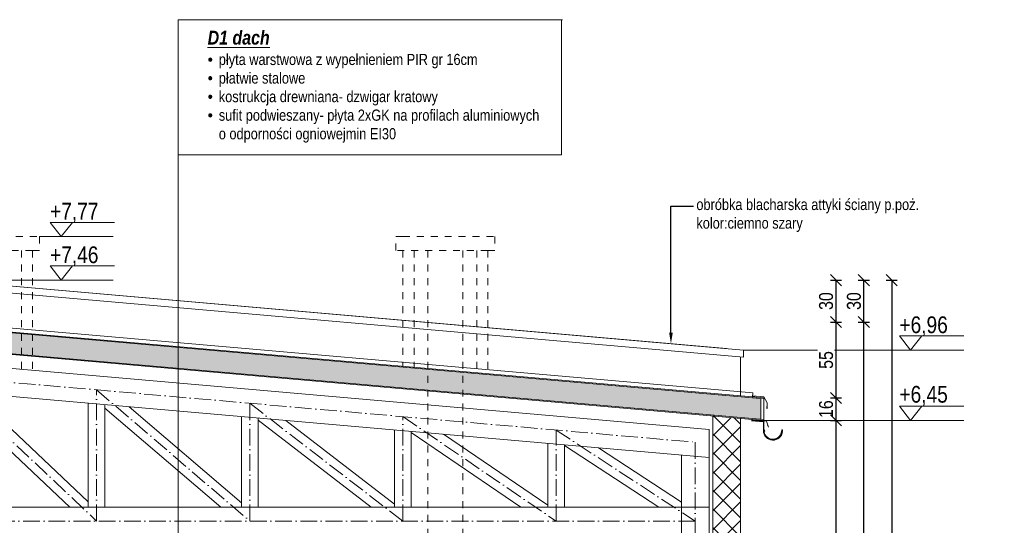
# Model space of a CAD drawing. Header units: millimetres. Extents: x 17147 to 52214, y -18116 to -4632.
# Tile 85 of 186: x 38020 to 38727, y -12942 to -12579. Entities that reach past the tile are written whole.
import ezdxf
from ezdxf import colors
from ezdxf.entities.mleader import LeaderData, LeaderLine
from ezdxf.math import Vec2, Vec3

# ---------------------------------------------------------------- set-up
doc = ezdxf.new("R2010")
doc.units = ezdxf.units.MM
doc.linetypes.add('3', pattern=[1, 0.5, -0.5])
doc.linetypes.add('ACAD_ISO10W100', pattern=[18, 12, -3, 0, -3])
doc.layers.get('Defpoints').update_dxf_attribs({"color": 6})
for name, color, linetype, lineweight in [('A-ciekie', 161, 'Continuous', 9), ('A-konstrukcja-drewno', 134, 'Continuous', 20), ('A-kreskowanie', 253, 'Continuous', 0), ('A-opis', 130, 'Continuous', 9), ('A-wymiar', 177, 'Continuous', 0), ('A_w_widoku', 253, 'Continuous', 13), ('elewacja C', 253, 'Continuous', 0)]:
    doc.layers.add(name, color=color, linetype=linetype, lineweight=lineweight)
doc.layers.add('A-izolacja', color=7, linetype='Continuous', lineweight=9, true_color=0x4775ff)
doc.layers.add('r-ramka', color=7, linetype='Continuous', lineweight=0, true_color=0x727169)
doc.styles.get("Standard").update_dxf_attribs({"font": 'ARIALN.TTF'})
doc.styles.add('wymiary', font='ARIALN.TTF')
doc.dimstyles.new('anka 50', dxfattribs={"dimtxt": 10, "dimasz": 8, "dimexe": 4, "dimexo": 0.0625, "dimgap": 2, "dimtad": 1, "dimdec": 0, "dimzin": 0, "dimdsep": 46, "dimtxsty": 'Standard', "dimblk": 'OBLIQUE', "dimcen": 0.09, "dimclrt": 7, "dimadec": 0, "dimazin": 0, "dimtfac": 1, "dimtdec": 0, "dimtix": 1, "dimtofl": 0, "dimtmove": 0, "dimatfit": 3, "dimldrblk": 'OBLIQUE', "dimfxl": 4, "dimfxlon": 1, "dimtfill": 1, "dimtolj": 1, "dimtzin": 0, "dimarcsym": 0})

# ---------------------------------------------------------------- blocks, each defined once
blk = doc.blocks.new('_OBLIQUE')
at = {"color": 0, "linetype": 'ByBlock'}
blk.add_line((-0.5, -0.5), (0.5, 0.5), dxfattribs=at)
blk = doc.blocks.new('*D78')
at = {"layer": 'A-wymiar', "color": 0, "lineweight": -2, "transparency": 16777216}
for p, q in [((38602.39, -12766.4), (38610.39, -12766.4)), ((38606.39, -12766.4), (38606.39, -12796.48)), ((38602.39, -12796.48), (38610.39, -12796.48))]:
    blk.add_line(p, q, dxfattribs=at)
at = {"layer": 'Defpoints', "color": 0, "transparency": 16777216}
for p in [(37965.06, -12766.4), (37965.32, -12796.48), (38606.39, -12796.48)]:
    blk.add_point(p, dxfattribs=at)
at = {"layer": 'A-wymiar', "color": 0, "lineweight": -2, "transparency": 16777216, "xscale": 8, "yscale": 8, "zscale": 8}
for p, rotation in [((38606.39, -12766.4), 90), ((38606.39, -12796.48), 270)]:
    blk.add_blockref('_OBLIQUE', p, dxfattribs=dict(at, rotation=rotation))
at = {"layer": 'A-wymiar', "color": 7, "transparency": 16777216, "insert": (38599.28, -12781.44), "char_height": 10, "attachment_point": 5, "rotation": 90, "bg_fill": 3, "box_fill_scale": 1.1, "bg_fill_color": 256, "bg_fill_true_color": 13158600, "bg_fill_transparency": 0}
blk.add_mtext('\\A1;30', dxfattribs=at)
blk = doc.blocks.new('LOGO')
at = {"layer": 'elewacja C', "color": 7, "insert": (9846.9, 18042.5), "char_height": 20, "attachment_point": 1}
blk.add_mtext_dynamic_manual_height_columns('\\pi539.21;{\\fCalibri|b0|i0|c0|p34;\\H4x;CREO PROJEKT\\H1.25x;\\P\\pi434.09;\\H0.22x;Usługi Projektowe i Nadzory Budowlane    mgr inż. Anna Bonikowska\\P\\pi409.92;ul. Brzozowa 16, 11-700 Mrągowo    NIP 742 211 62 72    tel. 69764044\\fArial|b0|i0|c238|p34;4}', width=1826.244, gutter_width=12.5, heights=[0], dxfattribs=at)
blk = doc.blocks.new('*D681')
at = {"layer": 'A-wymiar', "color": 0, "lineweight": -2, "transparency": 16777216}
for p, q in [((38602.39, -12796.48), (38610.39, -12796.48)), ((38606.39, -12796.48), (38606.39, -12851.04)), ((38602.39, -12851.04), (38610.39, -12851.04))]:
    blk.add_line(p, q, dxfattribs=at)
at = {"layer": 'Defpoints', "color": 0, "transparency": 16777216}
for p in [(37965.32, -12796.48), (38554.46, -12851.04), (38606.39, -12851.04)]:
    blk.add_point(p, dxfattribs=at)
at = {"layer": 'A-wymiar', "color": 0, "lineweight": -2, "transparency": 16777216, "xscale": 8, "yscale": 8, "zscale": 8}
for p, rotation in [((38606.39, -12796.48), 90), ((38606.39, -12851.04), 270)]:
    blk.add_blockref('_OBLIQUE', p, dxfattribs=dict(at, rotation=rotation))
at = {"layer": 'A-wymiar', "color": 7, "transparency": 16777216, "insert": (38599.3, -12823.76), "char_height": 10, "attachment_point": 5, "rotation": 90, "bg_fill": 3, "box_fill_scale": 1.1, "bg_fill_color": 256, "bg_fill_true_color": 13158600, "bg_fill_transparency": 0}
blk.add_mtext('\\A1;55', dxfattribs=at)
blk = doc.blocks.new('*D682')
at = {"layer": 'A-wymiar', "color": 0, "lineweight": -2, "transparency": 16777216}
for p, q in [((38602.39, -12851.04), (38610.39, -12851.04)), ((38606.39, -12851.04), (38606.39, -12867.1)), ((38602.39, -12867.1), (38610.39, -12867.1))]:
    blk.add_line(p, q, dxfattribs=at)
at = {"layer": 'Defpoints', "color": 0, "transparency": 16777216}
for p in [(38554.46, -12851.04), (38554.46, -12867.1)]:
    blk.add_point(p, dxfattribs=at)
at = {"layer": 'A-wymiar', "color": 0, "lineweight": -2, "transparency": 16777216, "xscale": 8, "yscale": 8, "zscale": 8}
for p, rotation in [((38606.39, -12851.04), 90), ((38606.39, -12867.1), 270)]:
    blk.add_blockref('_OBLIQUE', p, dxfattribs=dict(at, rotation=rotation))
at = {"layer": 'A-wymiar', "color": 7, "transparency": 16777216, "insert": (38599.28, -12859.07), "char_height": 10, "attachment_point": 5, "rotation": 90, "bg_fill": 3, "box_fill_scale": 1.1, "bg_fill_color": 256, "bg_fill_true_color": 13158600, "bg_fill_transparency": 0}
blk.add_mtext('\\A1;16', dxfattribs=at)
at = {"layer": 'Defpoints', "color": 0, "transparency": 16777216}
blk.add_point((38606.39, -12867.1), dxfattribs=at)
blk = doc.blocks.new('*D683')
at = {"layer": 'A-wymiar', "color": 0, "lineweight": -2, "transparency": 16777216}
for p, q in [((38602.39, -12867.1), (38610.39, -12867.1)), ((38606.39, -12867.1), (38606.39, -13242.49)), ((38602.39, -13242.49), (38610.39, -13242.49))]:
    blk.add_line(p, q, dxfattribs=at)
at = {"layer": 'Defpoints', "color": 0, "transparency": 16777216}
for p in [(38554.46, -12867.1), (38545.82, -13242.49), (38606.39, -13242.49)]:
    blk.add_point(p, dxfattribs=at)
at = {"layer": 'A-wymiar', "color": 0, "lineweight": -2, "transparency": 16777216, "xscale": 8, "yscale": 8, "zscale": 8}
for p, rotation in [((38606.39, -12867.1), 90), ((38606.39, -13242.49), 270)]:
    blk.add_blockref('_OBLIQUE', p, dxfattribs=dict(at, rotation=rotation))
at = {"layer": 'A-wymiar', "color": 7, "transparency": 16777216, "insert": (38599.28, -13054.79), "char_height": 10, "attachment_point": 5, "rotation": 90, "bg_fill": 3, "box_fill_scale": 1.1, "bg_fill_color": 256, "bg_fill_true_color": 13158600, "bg_fill_transparency": 0}
blk.add_mtext('\\A1;375', dxfattribs=at)
blk = doc.blocks.new('*D687')
at = {"layer": 'A-wymiar', "color": 0, "lineweight": -2, "transparency": 16777216}
for p, q in [((38622.39, -12796.48), (38630.39, -12796.48)), ((38626.39, -13568.49), (38626.39, -12796.48)), ((38622.39, -13568.49), (38630.39, -13568.49))]:
    blk.add_line(p, q, dxfattribs=at)
at = {"layer": 'Defpoints', "color": 0, "transparency": 16777216}
for p in [(38606.39, -12796.48), (38626.39, -12796.48), (38542.82, -13568.49)]:
    blk.add_point(p, dxfattribs=at)
at = {"layer": 'A-wymiar', "color": 0, "lineweight": -2, "transparency": 16777216, "xscale": 8, "yscale": 8, "zscale": 8}
for p, rotation in [((38626.39, -12796.48), 90), ((38626.39, -13568.49), 270)]:
    blk.add_blockref('_OBLIQUE', p, dxfattribs=dict(at, rotation=rotation))
at = {"layer": 'A-wymiar', "color": 7, "transparency": 16777216, "insert": (38619.37, -13182.49), "char_height": 10, "attachment_point": 5, "rotation": 90, "bg_fill": 3, "box_fill_scale": 1.1, "bg_fill_color": 256, "bg_fill_true_color": 13158600, "bg_fill_transparency": 0}
blk.add_mtext('\\A1;772', dxfattribs=at)
blk = doc.blocks.new('*D688')
at = {"layer": 'A-wymiar', "color": 0, "lineweight": -2, "transparency": 16777216}
for p, q in [((38622.39, -12766.4), (38630.39, -12766.4)), ((38626.39, -12796.48), (38626.39, -12766.4)), ((38622.39, -12796.48), (38630.39, -12796.48))]:
    blk.add_line(p, q, dxfattribs=at)
at = {"layer": 'Defpoints', "color": 0, "transparency": 16777216}
for p in [(38606.39, -12766.4), (38626.39, -12766.4), (38606.39, -12796.48)]:
    blk.add_point(p, dxfattribs=at)
at = {"layer": 'A-wymiar', "color": 0, "lineweight": -2, "transparency": 16777216, "xscale": 8, "yscale": 8, "zscale": 8}
for p, rotation in [((38626.39, -12766.4), 90), ((38626.39, -12796.48), 270)]:
    blk.add_blockref('_OBLIQUE', p, dxfattribs=dict(at, rotation=rotation))
at = {"layer": 'A-wymiar', "color": 7, "transparency": 16777216, "insert": (38619.28, -12781.44), "char_height": 10, "attachment_point": 5, "rotation": 90, "bg_fill": 3, "box_fill_scale": 1.1, "bg_fill_color": 256, "bg_fill_true_color": 13158600, "bg_fill_transparency": 0}
blk.add_mtext('\\A1;30', dxfattribs=at)
blk = doc.blocks.new('*D689')
at = {"layer": 'A-wymiar', "color": 0, "lineweight": -2, "transparency": 16777216}
for p, q in [((38642.39, -12766.4), (38650.39, -12766.4)), ((38646.39, -12766.4), (38646.39, -13568.49)), ((38642.39, -13568.49), (38650.39, -13568.49))]:
    blk.add_line(p, q, dxfattribs=at)
at = {"layer": 'Defpoints', "color": 0, "transparency": 16777216}
for p in [(38616.39, -12766.4), (38616.39, -13568.49), (38646.39, -13568.49)]:
    blk.add_point(p, dxfattribs=at)
at = {"layer": 'A-wymiar', "color": 0, "lineweight": -2, "transparency": 16777216, "xscale": 8, "yscale": 8, "zscale": 8}
for p, rotation in [((38646.39, -12766.4), 90), ((38646.39, -13568.49), 270)]:
    blk.add_blockref('_OBLIQUE', p, dxfattribs=dict(at, rotation=rotation))
at = {"layer": 'A-wymiar', "color": 7, "transparency": 16777216, "insert": (38639.28, -13167.45), "char_height": 10, "attachment_point": 5, "rotation": 90, "bg_fill": 3, "box_fill_scale": 1.1, "bg_fill_color": 256, "bg_fill_true_color": 13158600, "bg_fill_transparency": 0}
blk.add_mtext('\\A1;802', dxfattribs=at)

msp = doc.modelspace()

# ---------------------------------------------------------------- hatches: boundary and pattern name
at = {"layer": 'A-izolacja'}
h = msp.add_hatch(dxfattribs=at)
h.set_pattern_fill('ANSI37', color=256, scale=3, angle=-90)
h.set_pattern_definition([(315, (0, -47), (6.735192, 6.735192), []), (45, (0, -47), (-6.735192, 6.735192), [])])
h.paths.add_polyline_path([(38537.82, -12865.64), (38517.82, -12863.89), (38517.82, -12949.49), (38517.82, -12973.49), (38517.82, -13242.49), (38537.82, -13242.49)])
at = {"layer": 'A-kreskowanie', "true_color": 0xe06f1f}
h = msp.add_hatch(dxfattribs=at)
h.set_pattern_fill('HONEY', color=32, scale=0.5)
h.set_pattern_definition([(0, (0, -47), (2.38125, 1.374815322), [1.5875, -3.175]), (120, (0, -47), (-2.381249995, 1.37481533), [1.5875, -3.175]), (60, (0, -47), (5e-09, 2.749630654), [-3.175, 1.5875])])
h.paths.add_polyline_path([(37378.17, -12851.36), (37378.17, -12866.42), (37965.32, -12815.05), (38552.46, -12866.42), (38552.46, -12851.36), (37965.32, -12799.99)])

# ---------------------------------------------------------------- linework, layer by layer
at = {"layer": 'A-ciekie'}
for p, q in [((38546.48, -12849.9), (38546.53, -12849.6)), ((38547.98, -12850.03), (38546.48, -12849.9)), ((38546.53, -12849.6), (38554.47, -12850.3)), ((38554.47, -12850.3), (38556.97, -12854.63)), ((38556.67, -12858.58), (38556.67, -12857.08)), ((38556.97, -12854.63), (38556.97, -12858.58)), ((38556.97, -12858.58), (38556.67, -12858.58)), ((38557.31, -12870.66), (38557.82, -12872.07)), ((38557.82, -12872.07), (38558.01, -12872))]:
    msp.add_line(p, q, dxfattribs=at)
at = {"layer": 'A-ciekie', "linetype": '3', "lineweight": 9, "ltscale": 10}
for points in [[(37952.32, -12735.08), (37957.32, -12735.08), (38034.32, -12735.08), (38034.32, -12745.08), (38029.32, -12745.08), (37952.32, -12745.08)], [(38290.32, -12735.08), (38295.32, -12735.08), (38361.32, -12735.08), (38361.32, -12745.08), (38356.32, -12745.08), (38290.32, -12745.08)]]:
    msp.add_lwpolyline(points, close=True, dxfattribs=at)
for points in [[(38021.32, -12745.08), (38021.32, -12830.45)], [(38029.32, -12745.08), (38029.32, -12831.15)], [(38295.32, -12745.08), (38295.32, -12828.36)], [(38303.32, -12745.08), (38303.32, -12829.06)], [(38313.32, -12745.08), (38313.32, -13235.49)], [(38338.32, -12745.08), (38338.32, -13235.49)], [(38348.32, -12745.08), (38348.32, -12833)], [(38356.32, -12745.08), (38356.32, -12833.7)]]:
    msp.add_lwpolyline(points, dxfattribs=at)
at = {"layer": 'A-ciekie', "linetype": 'Continuous'}
for points in [[(38558.01, -12872), (38556.4, -12867.59), (38545.82, -12866.66)], [(38554.7, -12874.22), (38555.15, -12874.78), (38555.23, -12874.72), (38554.46, -12873.75)], [(38567.64, -12875.07), (38567.88, -12875.09)]]:
    msp.add_lwpolyline(points, dxfattribs=at)
for points in [[(38567.63, -12875.07, -0.95968), (38554.46, -12874.52), (38554.46, -12867.86), (38545.82, -12867.11)], [(38567.87, -12875.09, -0.959674), (38554.22, -12874.52), (38554.22, -12868.06), (38545.82, -12867.35)], [(38567.37, -12874.36, -1.010178), (38554.57, -12873.97), (38555.05, -12874.58)]]:
    msp.add_lwpolyline(points, format="xyb", dxfattribs=at)
msp.add_spline([(38567.37, -12874.36), (38567.47, -12873.99), (38567.99, -12874.06), (38567.7, -12874.71), (38567.51, -12874.43), (38567.53, -12874.22)], degree=3, dxfattribs=at)
at = {"layer": 'A-izolacja'}
msp.add_line((38515.32, -12901.43), (38515.32, -12949.49), dxfattribs=at)
at = {"layer": 'A-izolacja', "lineweight": 9}
for points in [[(38554.46, -12867.1), (37965.32, -12815.55), (37376.17, -12867.1), (37376.17, -12851.04), (37965.32, -12799.49), (38554.46, -12851.04), (38554.46, -12867.1)], [(37376.17, -12851.54), (37965.32, -12799.99), (38554.46, -12851.54)], [(37384.36, -12850.32), (37384.1, -12847.33), (37965.32, -12796.48), (38546.73, -12847.35)], [(37376.17, -12866.59), (37965.32, -12815.05), (38554.46, -12866.59)], [(38546.73, -12847.35), (38546.47, -12850.34)]]:
    msp.add_lwpolyline(points, dxfattribs=at)
at = {"layer": 'A-izolacja'}
for points in [[(38517.82, -12949.49), (38517.82, -12863.89)], [(38537.82, -12865.64), (38537.82, -13242.49)], [(38537.82, -12865.64), (38537.82, -13242.49)]]:
    msp.add_lwpolyline(points, dxfattribs=at)
at = {"layer": 'A-konstrukcja-drewno'}
for p, q in [((38081.32, -12929.49), (38081.32, -12855.78)), ((38191.32, -12929.49), (38191.32, -12865.4)), ((38301.32, -12929.49), (38301.32, -12875.03)), ((38411.32, -12929.49), (38411.32, -12884.65)), ((38495.32, -12892), (38495.32, -12949.49))]:
    msp.add_line(p, q, dxfattribs=at)
at = {"layer": 'A-konstrukcja-drewno', "lineweight": 9}
for points in [[(37402.81, -12815.59), (37965.32, -12766.38), (38527.82, -12815.59)], [(37376.17, -12867.1), (37965.32, -12815.55), (38554.46, -12867.1)], [(38552.46, -12851.36), (38552.46, -12866.42)]]:
    msp.add_lwpolyline(points, dxfattribs=at)
at = {"layer": 'A-konstrukcja-drewno'}
for points in [[(38515.32, -12949.49), (38515.32, -12873.67), (37965.32, -12825.55), (37415.32, -12873.67), (37415.32, -12949.49)], [(37415.32, -12893.75), (37965.32, -12845.63), (38515.32, -12893.75)], [(37415.32, -12893.75), (37965.32, -12845.63), (38515.32, -12893.75)], [(37971.32, -12849.51), (38055.99, -12929.49)], [(37986.66, -12847.5), (38069.32, -12925.57)], [(38069.32, -12929.49), (38069.32, -12854.73)], [(38069.32, -12929.49), (38069.32, -12854.73)], [(38081.32, -12929.49), (38081.32, -12858.26), (38164.43, -12929.49)], [(38098.63, -12857.29), (38179.32, -12926.45)], [(38179.32, -12929.49), (38179.32, -12864.35)], [(38179.32, -12929.49), (38179.32, -12864.35)], [(38191.32, -12929.49), (38191.32, -12867.03), (38272.48, -12929.49)], [(38211.13, -12867.14), (38289.32, -12927.3)], [(38289.32, -12929.49), (38289.32, -12873.98)], [(38289.32, -12929.49), (38289.32, -12873.98)], [(38301.32, -12929.49), (38301.32, -12875.82), (38380.01, -12929.49)], [(38324.41, -12877.05), (38399.32, -12928.14)], [(38399.32, -12929.49), (38399.32, -12883.6)], [(38411.32, -12929.49), (38411.32, -12885.18), (38479.06, -12929.49)], [(38435.69, -12886.78), (38495.32, -12925.78)], [(37415.32, -12929.49), (38515.32, -12929.49)], [(37415.32, -12929.49), (38515.32, -12929.49)]]:
    msp.add_lwpolyline(points, dxfattribs=at)
at = {"layer": 'A-opis', "linetype": 'ACAD_ISO10W100', "lineweight": 9}
for p, q in [((37965.32, -12835.59), (38505.32, -12882.83)), ((38505.32, -12882.83), (38505.32, -12949.49))]:
    msp.add_line(p, q, dxfattribs=at)
at = {"layer": 'A-opis'}
msp.add_lwpolyline([(38133.82, -12579.34), (38409.19, -12579.34), (38409.19, -12676.44), (38133.82, -12676.44)], close=True, dxfattribs=at)
for points in [[(38088.08, -12724.89), (38041.85, -12724.89), (38049.93, -12735.08), (38058, -12724.89)], [(38034.32, -12735.08), (38087.14, -12735.08)], [(38698.16, -12806.47), (38651.93, -12806.47), (38660.01, -12816.66), (38668.08, -12806.47)], [(38539.99, -12816.66), (38698.16, -12816.66)], [(38698.16, -12856.91), (38651.93, -12856.91), (38660.01, -12867.1), (38668.08, -12856.91)], [(38554.46, -12867.1), (38698.16, -12867.1)]]:
    msp.add_lwpolyline(points, dxfattribs=at)
at = {"layer": 'A-opis', "linetype": 'ACAD_ISO10W100', "lineweight": 9}
for points in [[(37965.32, -12835.59), (38075.32, -12939.49)], [(38075.32, -12939.49), (38075.32, -12845.21), (38185.32, -12939.49)], [(38185.32, -12939.49), (38185.32, -12854.84), (38295.32, -12939.49)], [(38295.32, -12939.49), (38295.32, -12864.46), (38405.32, -12939.49)], [(38405.32, -12939.49), (38405.32, -12874.09), (38505.32, -12939.49)], [(37425.32, -12939.49), (38505.32, -12939.49)]]:
    msp.add_lwpolyline(points, dxfattribs=at)
at = {"layer": 'A_w_widoku', "lineweight": 9}
for points in [[(37390.64, -12821.67), (37390.64, -12816.66), (37965.32, -12766.38), (38539.99, -12816.66), (38539.99, -12821.67), (37965.32, -12771.4), (37390.64, -12821.67)], [(38537.82, -12849.58), (38537.82, -12821.48)]]:
    msp.add_lwpolyline(points, dxfattribs=at)

# ---------------------------------------------------------------- texts
at = {"layer": 'A-opis', "insert": (38147.07, -12667.65), "char_height": 8, "width": 1018.4426, "attachment_point": 7, "style": 'wymiary'}
msp.add_mtext('\\pi-16,l24,t16;{\\fArial Narrow|b1|i1|c238|p34;\\H1.25x;\\LD1 dach \\P\\fSymbol|b0|i0|c2|p18;\\H0.8x;\\l·^I}płyta warstwowa z wypełnieniem PIR gr 16cm\\P{\\fSymbol|b0|i0|c2|p18;·^I}płatwie stalowe\\P{\\fSymbol|b0|i0|c2|p18;·^I}kostrukcja drewniana- dzwigar kratowy\\P{\\fSymbol|b0|i0|c2|p18;·^I}sufit podwieszany- płyta 2xGK na profilach aluminiowych\\P^Io odporności ogniowejmin EI30', dxfattribs=at)
at = {"layer": 'A-opis', "char_height": 12, "attachment_point": 1}
for s, insert in [('+7,77', (38041.85, -12710.87)), ('+7,46', (38041.85, -12742.17)), ('+6,96', (38651.93, -12792.45)), ('+6,45', (38651.93, -12842.39))]:
    msp.add_mtext_dynamic_manual_height_columns(s, width=20.9991, gutter_width=60, heights=[0], dxfattribs=dict(at, insert=insert))

# ---------------------------------------------------------------- next in the draw order: dimensions: what is measured, and where the dimension line sits
at = {"layer": 'A-wymiar'}
dim = msp.add_linear_dim(base=(38606.39, -12796.48), p1=(37965.06, -12766.4), p2=(37965.32, -12796.48), angle=90, dimstyle='anka 50', dxfattribs=at)
dim.commit()
dim.dimension.update_dxf_attribs({"geometry": '*D78', "text_midpoint": (38599.28, -12781.44)})

# ---------------------------------------------------------------- next in the draw order: linework, layer by layer
at = {"layer": 'A-opis'}
for points in [[(38133.82, -12957.49), (38133.82, -12579.34), (38409.99, -12579.34)], [(38088.08, -12756.19), (38041.85, -12756.19), (38049.93, -12766.38), (38058, -12756.19)], [(37965.32, -12766.38), (38087.14, -12766.38)]]:
    msp.add_lwpolyline(points, dxfattribs=at)

# ---------------------------------------------------------------- next in the draw order: block references
at = {"layer": 'r-ramka', "color": 30, "xscale": 0.3716075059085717, "yscale": 0.3716075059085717, "zscale": 0.3716075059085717}
msp.add_blockref('LOGO', (32563.91, -19631), dxfattribs=at)

# ---------------------------------------------------------------- next in the draw order: leaders
at = {"layer": 'A-opis', "lineweight": 9}
ml = msp.add_multileader_mtext('Standard', dxfattribs=at)
ml.set_content('obróbka blacharska attyki ściany p.poż.\\Pkolor:ciemno szary', color=256)
ml.set_leader_properties()
ml.build(insert=Vec2(0, 0))
ml.multileader.update_dxf_attribs({"dogleg_length": 16.28, "arrow_head_size": 8})
ctx = ml.context
ctx.base_point, ctx.char_height, ctx.arrow_head_size, ctx.plane_origin = Vec3(38504.11, -12713.23), 8, 8, Vec3(38487.83, -12808.96)
notes = []
notes.append((ctx, [(0, (1, 1, 0), (38487.83, -12713.23), (1, 0), 16.28, [(0, [(38487.83, -12812.09)], 0, [])])]))
ctx.mtext.insert, ctx.mtext.flow_direction = Vec3(38506.11, -12708.06), 5
for ctx, leaders in notes:
    for number, flags, end, landing, length, lines in leaders:
        leader = LeaderData()
        leader.index, (leader.has_last_leader_line, leader.has_dogleg_vector, leader.attachment_direction) = number, flags
        leader.last_leader_point, leader.dogleg_vector, leader.dogleg_length = Vec3(end), Vec3(landing), length
        for number, points, colour, breaks in lines:
            line = LeaderLine()
            line.index, line.vertices, line.color, line.breaks = number, Vec3.list(points), colors.encode_raw_color(colour), breaks
            leader.lines.append(line)
        ctx.leaders.append(leader)

# ---------------------------------------------------------------- next in the draw order: dimensions: what is measured, and where the dimension line sits
at = {"layer": 'A-wymiar'}
dim = msp.add_linear_dim(base=(38606.39, -12851.04), p1=(37965.32, -12796.48), p2=(38554.46, -12851.04), angle=90, dimstyle='anka 50', override={"dimtmove": 1}, dxfattribs=at)
dim.commit()
dim.dimension.update_dxf_attribs({"geometry": '*D681', "text_midpoint": (38599.3, -12823.76)})

# ---------------------------------------------------------------- next in the draw order: dimensions: what is measured, and where the dimension line sits
dim = msp.add_linear_dim(base=(38606.39, -12867.1), p1=(38554.46, -12851.04), p2=(38554.46, -12867.1), angle=90, dimstyle='anka 50', override={"dimtmove": 1}, dxfattribs=at)
dim.commit()
dim.dimension.update_dxf_attribs({"geometry": '*D682', "text_midpoint": (38599.28, -12859.07)})

# ---------------------------------------------------------------- next in the draw order: dimensions: what is measured, and where the dimension line sits
dim = msp.add_linear_dim(base=(38606.39, -13242.49), p1=(38554.46, -12867.1), p2=(38545.82, -13242.49), angle=90, dimstyle='anka 50', override={"dimtmove": 1}, dxfattribs=at)
dim.commit()
dim.dimension.update_dxf_attribs({"geometry": '*D683', "text_midpoint": (38599.28, -13054.79)})

# ---------------------------------------------------------------- next in the draw order: dimensions: what is measured, and where the dimension line sits
dim = msp.add_linear_dim(base=(38626.39, -12796.48), p1=(38542.82, -13568.49), p2=(38606.39, -12796.48), angle=90, dimstyle='anka 50', dxfattribs=at)
dim.commit()
dim.dimension.update_dxf_attribs({"geometry": '*D687', "text_midpoint": (38619.37, -13182.49)})

# ---------------------------------------------------------------- next in the draw order: dimensions: what is measured, and where the dimension line sits
dim = msp.add_linear_dim(base=(38626.39, -12766.4), p1=(38606.39, -12796.48), p2=(38606.39, -12766.4), angle=90, dimstyle='anka 50', override={"dimtmove": 1}, dxfattribs=at)
dim.commit()
dim.dimension.update_dxf_attribs({"geometry": '*D688', "text_midpoint": (38619.28, -12781.44)})

# ---------------------------------------------------------------- next in the draw order: dimensions: what is measured, and where the dimension line sits
dim = msp.add_linear_dim(base=(38646.39, -13568.49), p1=(38616.39, -12766.4), p2=(38616.39, -13568.49), angle=90, dimstyle='anka 50', dxfattribs=at)
dim.commit()
dim.dimension.update_dxf_attribs({"geometry": '*D689', "text_midpoint": (38639.28, -13167.45)})

doc.saveas('drawing.dxf')
